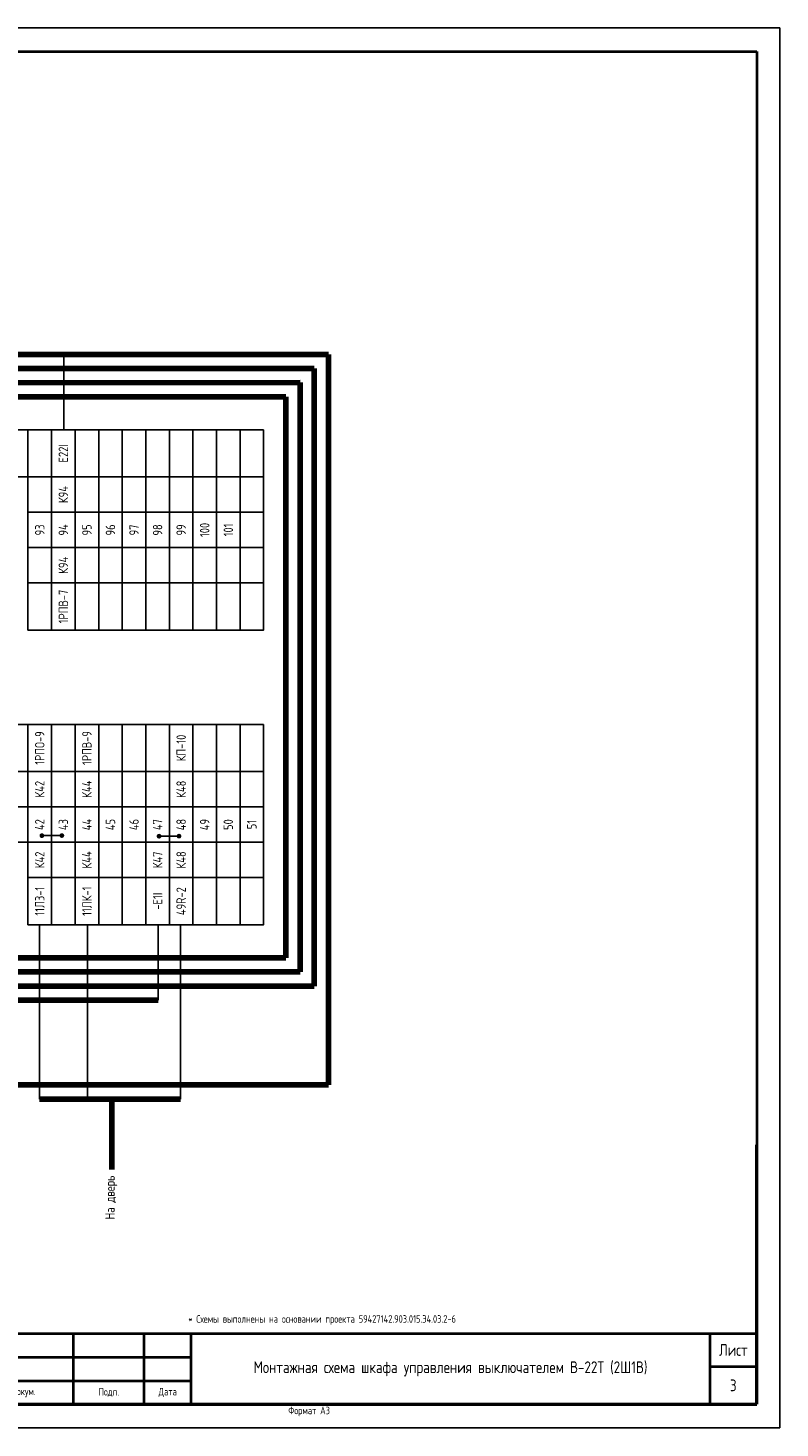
# Model space of a CAD drawing. Header units: millimetres. Extents: x 3972 to 7513, y 1417 to 2199.
# Tile 5 of 19: x 5104 to 5263, y 1779 to 2076. Entities that reach past the tile are written whole.
import ezdxf

# ---------------------------------------------------------------- set-up
doc = ezdxf.new("R2010")
doc.units = ezdxf.units.MM
doc.layers.add('основная 0.5', color=7, linetype='Continuous', lineweight=50)
doc.styles.add('SIMPLEX', font='GOST.ttf', dxfattribs={"height": 5})

msp = doc.modelspace()

# ---------------------------------------------------------------- linework, layer by layer
for p, q in [((4843.19, 2075.61), (5263.2, 2075.61)), ((5263.2, 1778.56), (5263.2, 2075.61)), ((5263.2, 1778.56), (5263.2, 2075.61)), ((5111.28, 1990.36), (5111.28, 2006.39)), ((5106.58, 1904.25), (5110.82, 1904.27)), ((5131.45, 1904.13), (5135.69, 1904.14)), ((5106.08, 1885.34), (5106.08, 1848.34)), ((5116.28, 1885.34), (5116.28, 1848.34)), ((5131.23, 1885.32), (5131.23, 1869.32)), ((5135.98, 1885.34), (5135.98, 1848.34)), ((4843.19, 1778.56), (5263.2, 1778.56))]:
    msp.add_line(p, q)
at = {"lineweight": 40}
for p, q in [((4863.19, 2070.61), (5258.29, 2070.61)), ((5258.29, 2070.61), (5258.29, 1783.61)), ((5073.29, 1798.6), (5138.29, 1798.6)), ((5248.29, 1798.61), (5248.29, 1783.61)), ((5073.29, 1793.6), (5138.29, 1793.6)), ((5248.29, 1791.61), (5258.29, 1791.61)), ((5073.29, 1788.6), (5138.29, 1788.6)), ((4863.19, 1783.61), (5258.29, 1783.61))]:
    msp.add_line(p, q, dxfattribs=at)
at = {"lineweight": 80}
for p, q in [((5167.37, 2006.36), (4901.74, 2006.36)), ((5167.37, 1851.34), (5167.37, 2006.36)), ((5164.37, 2003.36), (4910.95, 2003.34)), ((5164.37, 1872.32), (5164.37, 2003.36)), ((5161.37, 2000.36), (4906.55, 2000.34)), ((5161.37, 1875.32), (5161.37, 2000.36)), ((5158.37, 1997.36), (4900.96, 1997.34)), ((5158.37, 1878.32), (5158.37, 1997.36)), ((4901.14, 1878.32), (5158.37, 1878.32)), ((4907.07, 1875.32), (5161.37, 1875.32)), ((4912.25, 1872.32), (5164.37, 1872.32)), ((5131.23, 1869.32), (4931.44, 1869.32)), ((5001.26, 1851.34), (5167.37, 1851.34)), ((5106.08, 1848.34), (5135.98, 1848.34)), ((5121.46, 1848.34), (5121.46, 1833.39))]:
    msp.add_line(p, q, dxfattribs=at)
for points in [[(5103.64, 1990.36), (5103.64, 1980.36), (5098.64, 1980.36), (5098.64, 1990.36)], [(5108.64, 1990.36), (5108.64, 1980.36), (5103.64, 1980.36), (5103.64, 1990.36)], [(5113.64, 1990.36), (5113.64, 1980.36), (5108.64, 1980.36), (5108.64, 1990.36)], [(5113.64, 1990.36), (5113.64, 1980.36), (5108.64, 1980.36), (5108.64, 1990.36)], [(5118.64, 1990.36), (5118.64, 1980.36), (5113.64, 1980.36), (5113.64, 1990.36)], [(5123.64, 1990.36), (5123.64, 1980.36), (5118.64, 1980.36), (5118.64, 1990.36)], [(5128.64, 1990.36), (5128.64, 1980.36), (5123.64, 1980.36), (5123.64, 1990.36)], [(5133.64, 1990.36), (5133.64, 1980.36), (5128.64, 1980.36), (5128.64, 1990.36)], [(5138.64, 1990.36), (5138.64, 1980.36), (5133.64, 1980.36), (5133.64, 1990.36)], [(5143.64, 1990.36), (5143.64, 1980.36), (5138.64, 1980.36), (5138.64, 1990.36)], [(5148.64, 1990.36), (5148.64, 1980.36), (5143.64, 1980.36), (5143.64, 1990.36)], [(5153.64, 1990.36), (5153.64, 1980.36), (5148.64, 1980.36), (5148.64, 1990.36)], [(5108.64, 1972.86), (5108.64, 1980.36), (5103.64, 1980.36), (5103.64, 1972.86)], [(5113.64, 1972.86), (5113.64, 1980.36), (5108.64, 1980.36), (5108.64, 1972.86)], [(5113.64, 1972.86), (5113.64, 1980.36), (5108.64, 1980.36), (5108.64, 1972.86)], [(5113.64, 1972.86), (5113.64, 1980.36), (5108.64, 1980.36), (5108.64, 1972.86)], [(5118.64, 1972.86), (5118.64, 1980.36), (5113.64, 1980.36), (5113.64, 1972.86)], [(5123.64, 1972.86), (5123.64, 1980.36), (5118.64, 1980.36), (5118.64, 1972.86)], [(5128.64, 1972.86), (5128.64, 1980.36), (5123.64, 1980.36), (5123.64, 1972.86)], [(5133.64, 1972.86), (5133.64, 1980.36), (5128.64, 1980.36), (5128.64, 1972.86)], [(5138.64, 1972.86), (5138.64, 1980.36), (5133.64, 1980.36), (5133.64, 1972.86)], [(5143.64, 1972.86), (5143.64, 1980.36), (5138.64, 1980.36), (5138.64, 1972.86)], [(5148.64, 1972.86), (5148.64, 1980.36), (5143.64, 1980.36), (5143.64, 1972.86)], [(5153.64, 1972.86), (5153.64, 1980.36), (5148.64, 1980.36), (5148.64, 1972.86)], [(5108.64, 1965.36), (5108.64, 1972.86), (5103.64, 1972.86), (5103.64, 1965.36)], [(5113.64, 1965.36), (5113.64, 1972.86), (5108.64, 1972.86), (5108.64, 1965.36)], [(5118.64, 1965.36), (5118.64, 1972.86), (5113.64, 1972.86), (5113.64, 1965.36)], [(5123.64, 1965.36), (5123.64, 1972.86), (5118.64, 1972.86), (5118.64, 1965.36)], [(5128.64, 1965.36), (5128.64, 1972.86), (5123.64, 1972.86), (5123.64, 1965.36)], [(5133.64, 1965.36), (5133.64, 1972.86), (5128.64, 1972.86), (5128.64, 1965.36)], [(5138.64, 1965.36), (5138.64, 1972.86), (5133.64, 1972.86), (5133.64, 1965.36)], [(5143.64, 1965.36), (5143.64, 1972.86), (5138.64, 1972.86), (5138.64, 1965.36)], [(5148.64, 1965.36), (5148.64, 1972.86), (5143.64, 1972.86), (5143.64, 1965.36)], [(5153.64, 1965.36), (5153.64, 1972.86), (5148.64, 1972.86), (5148.64, 1965.36)], [(5108.64, 1957.86), (5108.64, 1965.36), (5103.64, 1965.36), (5103.64, 1957.86)], [(5113.64, 1957.86), (5113.64, 1965.36), (5108.64, 1965.36), (5108.64, 1957.86)], [(5113.64, 1957.86), (5113.64, 1965.36), (5108.64, 1965.36), (5108.64, 1957.86)], [(5118.64, 1957.86), (5118.64, 1965.36), (5113.64, 1965.36), (5113.64, 1957.86)], [(5123.64, 1957.86), (5123.64, 1965.36), (5118.64, 1965.36), (5118.64, 1957.86)], [(5128.64, 1957.86), (5128.64, 1965.36), (5123.64, 1965.36), (5123.64, 1957.86)], [(5133.64, 1957.86), (5133.64, 1965.36), (5128.64, 1965.36), (5128.64, 1957.86)], [(5138.64, 1957.86), (5138.64, 1965.36), (5133.64, 1965.36), (5133.64, 1957.86)], [(5143.64, 1957.86), (5143.64, 1965.36), (5138.64, 1965.36), (5138.64, 1957.86)], [(5148.64, 1957.86), (5148.64, 1965.36), (5143.64, 1965.36), (5143.64, 1957.86)], [(5153.64, 1957.86), (5153.64, 1965.36), (5148.64, 1965.36), (5148.64, 1957.86)], [(5108.64, 1957.86), (5108.64, 1947.86), (5103.64, 1947.86), (5103.64, 1957.86)], [(5113.64, 1957.86), (5113.64, 1947.86), (5108.64, 1947.86), (5108.64, 1957.86)], [(5113.64, 1957.86), (5113.64, 1947.86), (5108.64, 1947.86), (5108.64, 1957.86)], [(5118.64, 1957.86), (5118.64, 1947.86), (5113.64, 1947.86), (5113.64, 1957.86)], [(5123.64, 1957.86), (5123.64, 1947.86), (5118.64, 1947.86), (5118.64, 1957.86)], [(5128.64, 1957.86), (5128.64, 1947.86), (5123.64, 1947.86), (5123.64, 1957.86)], [(5133.64, 1957.86), (5133.64, 1947.86), (5128.64, 1947.86), (5128.64, 1957.86)], [(5138.64, 1957.86), (5138.64, 1947.86), (5133.64, 1947.86), (5133.64, 1957.86)], [(5143.64, 1957.86), (5143.64, 1947.86), (5138.64, 1947.86), (5138.64, 1957.86)], [(5148.64, 1957.86), (5148.64, 1947.86), (5143.64, 1947.86), (5143.64, 1957.86)], [(5153.64, 1957.86), (5153.64, 1947.86), (5148.64, 1947.86), (5148.64, 1957.86)], [(5103.64, 1927.84), (5103.64, 1917.84), (5098.64, 1917.84), (5098.64, 1927.84)], [(5108.64, 1927.84), (5108.64, 1917.84), (5103.64, 1917.84), (5103.64, 1927.84)], [(5113.64, 1927.84), (5113.64, 1917.84), (5108.64, 1917.84), (5108.64, 1927.84)], [(5118.64, 1927.84), (5118.64, 1917.84), (5113.64, 1917.84), (5113.64, 1927.84)], [(5123.64, 1927.84), (5123.64, 1917.84), (5118.64, 1917.84), (5118.64, 1927.84)], [(5128.64, 1927.84), (5128.64, 1917.84), (5123.64, 1917.84), (5123.64, 1927.84)], [(5133.64, 1927.84), (5133.64, 1917.84), (5128.64, 1917.84), (5128.64, 1927.84)], [(5138.64, 1927.84), (5138.64, 1917.84), (5133.64, 1917.84), (5133.64, 1927.84)], [(5143.64, 1927.84), (5143.64, 1917.84), (5138.64, 1917.84), (5138.64, 1927.84)], [(5148.64, 1927.84), (5148.64, 1917.84), (5143.64, 1917.84), (5143.64, 1927.84)], [(5153.64, 1927.84), (5153.64, 1917.84), (5148.64, 1917.84), (5148.64, 1927.84)], [(5103.64, 1910.34), (5103.64, 1917.84), (5098.64, 1917.84), (5098.64, 1910.34)], [(5108.64, 1910.34), (5108.64, 1917.84), (5103.64, 1917.84), (5103.64, 1910.34)], [(5113.64, 1910.34), (5113.64, 1917.84), (5108.64, 1917.84), (5108.64, 1910.34)], [(5118.64, 1910.34), (5118.64, 1917.84), (5113.64, 1917.84), (5113.64, 1910.34)], [(5123.64, 1910.34), (5123.64, 1917.84), (5118.64, 1917.84), (5118.64, 1910.34)], [(5128.64, 1910.34), (5128.64, 1917.84), (5123.64, 1917.84), (5123.64, 1910.34)], [(5133.64, 1910.34), (5133.64, 1917.84), (5128.64, 1917.84), (5128.64, 1910.34)], [(5138.64, 1910.34), (5138.64, 1917.84), (5133.64, 1917.84), (5133.64, 1910.34)], [(5143.64, 1910.34), (5143.64, 1917.84), (5138.64, 1917.84), (5138.64, 1910.34)], [(5148.64, 1910.34), (5148.64, 1917.84), (5143.64, 1917.84), (5143.64, 1910.34)], [(5153.64, 1910.34), (5153.64, 1917.84), (5148.64, 1917.84), (5148.64, 1910.34)], [(5103.64, 1902.84), (5103.64, 1910.34), (5098.64, 1910.34), (5098.64, 1902.84)], [(5108.64, 1902.84), (5108.64, 1910.34), (5103.64, 1910.34), (5103.64, 1902.84)], [(5113.64, 1902.84), (5113.64, 1910.34), (5108.64, 1910.34), (5108.64, 1902.84)], [(5118.64, 1902.84), (5118.64, 1910.34), (5113.64, 1910.34), (5113.64, 1902.84)], [(5123.64, 1902.84), (5123.64, 1910.34), (5118.64, 1910.34), (5118.64, 1902.84)], [(5128.64, 1902.84), (5128.64, 1910.34), (5123.64, 1910.34), (5123.64, 1902.84)], [(5133.64, 1902.84), (5133.64, 1910.34), (5128.64, 1910.34), (5128.64, 1902.84)], [(5138.64, 1902.84), (5138.64, 1910.34), (5133.64, 1910.34), (5133.64, 1902.84)], [(5143.64, 1902.84), (5143.64, 1910.34), (5138.64, 1910.34), (5138.64, 1902.84)], [(5148.64, 1902.84), (5148.64, 1910.34), (5143.64, 1910.34), (5143.64, 1902.84)], [(5153.64, 1902.84), (5153.64, 1910.34), (5148.64, 1910.34), (5148.64, 1902.84)], [(5108.64, 1895.34), (5108.64, 1902.84), (5103.64, 1902.84), (5103.64, 1895.34)], [(5113.64, 1895.34), (5113.64, 1902.84), (5108.64, 1902.84), (5108.64, 1895.34)], [(5118.64, 1895.34), (5118.64, 1902.84), (5113.64, 1902.84), (5113.64, 1895.34)], [(5123.64, 1895.34), (5123.64, 1902.84), (5118.64, 1902.84), (5118.64, 1895.34)], [(5128.64, 1895.34), (5128.64, 1902.84), (5123.64, 1902.84), (5123.64, 1895.34)], [(5133.64, 1895.34), (5133.64, 1902.84), (5128.64, 1902.84), (5128.64, 1895.34)], [(5138.64, 1895.34), (5138.64, 1902.84), (5133.64, 1902.84), (5133.64, 1895.34)], [(5143.64, 1895.34), (5143.64, 1902.84), (5138.64, 1902.84), (5138.64, 1895.34)], [(5148.64, 1895.34), (5148.64, 1902.84), (5143.64, 1902.84), (5143.64, 1895.34)], [(5153.64, 1895.34), (5153.64, 1902.84), (5148.64, 1902.84), (5148.64, 1895.34)], [(5108.64, 1895.34), (5108.64, 1885.34), (5103.64, 1885.34), (5103.64, 1895.34)], [(5113.64, 1895.34), (5113.64, 1885.34), (5108.64, 1885.34), (5108.64, 1895.34)], [(5118.64, 1895.34), (5118.64, 1885.34), (5113.64, 1885.34), (5113.64, 1895.34)], [(5123.64, 1895.34), (5123.64, 1885.34), (5118.64, 1885.34), (5118.64, 1895.34)], [(5128.64, 1895.34), (5128.64, 1885.34), (5123.64, 1885.34), (5123.64, 1895.34)], [(5133.64, 1895.34), (5133.64, 1885.34), (5128.64, 1885.34), (5128.64, 1895.34)], [(5138.64, 1895.34), (5138.64, 1885.34), (5133.64, 1885.34), (5133.64, 1895.34)], [(5143.64, 1895.34), (5143.64, 1885.34), (5138.64, 1885.34), (5138.64, 1895.34)], [(5148.64, 1895.34), (5148.64, 1885.34), (5143.64, 1885.34), (5143.64, 1895.34)], [(5153.64, 1895.34), (5153.64, 1885.34), (5148.64, 1885.34), (5148.64, 1895.34)]]:
    msp.add_lwpolyline(points, close=True)
at = {"const_width": 0.45}
for points in [[(5106.31, 1904.25, 1), (5106.86, 1904.25, 1)], [(5110.55, 1904.27, 1), (5111.1, 1904.27, 1)], [(5131.18, 1904.13, 1), (5131.73, 1904.13, 1)], [(5135.41, 1904.14, 1), (5135.96, 1904.14, 1)]]:
    msp.add_lwpolyline(points, format="xyb", close=True, dxfattribs=at)
at = {"layer": 'основная 0.5', "color": 0}
for p, q in [((5258.29, 1783.61), (5258.29, 1838.61)), ((5073.29, 1783.61), (5258.29, 1783.61))]:
    msp.add_line(p, q, dxfattribs=at)
at = {"layer": 'основная 0.5', "lineweight": 40}
for p, q in [((5113.29, 1783.61), (5113.29, 1798.6)), ((5128.29, 1783.61), (5128.29, 1798.6)), ((5138.29, 1783.61), (5138.29, 1798.61)), ((5138.29, 1798.61), (5258.29, 1798.61))]:
    msp.add_line(p, q, dxfattribs=at)

# ---------------------------------------------------------------- texts
at = {"char_height": 2, "attachment_point": 5, "rotation": 90, "style": 'SIMPLEX'}
for s, insert, width in [('Е22I', (5111.14, 1985.36), 10), ('К94', (5111.14, 1976.61), 7.5), ('93', (5106.14, 1969.11), 7.5), ('94', (5111.14, 1969.11), 7.5), ('95', (5116.14, 1969.11), 7.5), ('96', (5121.14, 1969.11), 7.5), ('97', (5126.14, 1969.11), 7.5), ('98', (5131.14, 1969.11), 7.5), ('99', (5136.14, 1969.11), 7.5), ('100', (5141.14, 1969.11), 7.5), ('101', (5146.14, 1969.11), 7.5), ('К94', (5111.14, 1961.61), 7.5), ('1РПВ-7', (5111.14, 1952.86), 10), ('1РПО-9', (5106.14, 1922.84), 10), ('1РПВ-9', (5116.14, 1922.84), 10), ('КП-10', (5136.14, 1922.84), 10), ('К42', (5106.14, 1914.09), 7.5), ('К44', (5116.14, 1914.09), 7.5), ('К48', (5136.14, 1914.09), 7.5), ('42', (5106.14, 1906.59), 7.5), ('43', (5111.14, 1906.59), 7.5), ('44', (5116.14, 1906.59), 7.5), ('45', (5121.14, 1906.59), 7.5), ('46', (5126.14, 1906.59), 7.5), ('47', (5131.14, 1906.59), 7.5), ('48', (5136.14, 1906.59), 7.5), ('49', (5141.14, 1906.59), 7.5), ('50', (5146.14, 1906.59), 7.5), ('51', (5151.14, 1906.59), 7.5), ('К42', (5106.14, 1899.09), 7.5), ('К44', (5116.14, 1899.09), 7.5), ('К47', (5131.14, 1899.09), 7.5), ('К48', (5136.14, 1899.09), 7.5), ('11ЛЗ-1', (5106.14, 1890.34), 10), ('11ЛК-1', (5116.14, 1890.34), 10), ('-Е1I', (5131.14, 1890.34), 10), ('49R-2', (5136.14, 1890.34), 10), ('На дверь', (5121.31, 1827.45), 9.9109)]:
    msp.add_mtext(s, dxfattribs=dict(at, insert=insert, width=width))
at = {"lineweight": 35, "attachment_point": 5, "line_spacing_factor": 0.8, "style": 'SIMPLEX'}
for s, insert, char_height, width in [('\\pi-4.8,l6.4,t6.4;*^IСхемы выполнены на основании проекта 59427142.903.015.Э4.03.2-6', (5165.25, 1801.48), 1.6, 185), ('Монтажная схема шкафа управления выключателем В-22Т (2Ш1В)', (5193.29, 1791.11), 2.5, 110), ('Лист', (5253.29, 1795.11), 2.5, 10), ('3', (5253.29, 1787.61), 2.5, 10), ('N докум.', (5101.79, 1786.11), 1.6, 23), ('Подп.', (5120.79, 1786.11), 1.6, 15), ('Дата', (5133.29, 1786.11), 1.6, 10)]:
    msp.add_mtext(s, dxfattribs=dict(at, insert=insert, char_height=char_height, width=width))
at = {"lineweight": 30, "insert": (5158.88, 1783.08), "char_height": 1.6, "attachment_point": 1, "style": 'SIMPLEX'}
msp.add_mtext_dynamic_manual_height_columns('Формат А3', width=45.8537, gutter_width=12.5, heights=[0], dxfattribs=at)

doc.saveas('drawing.dxf')
